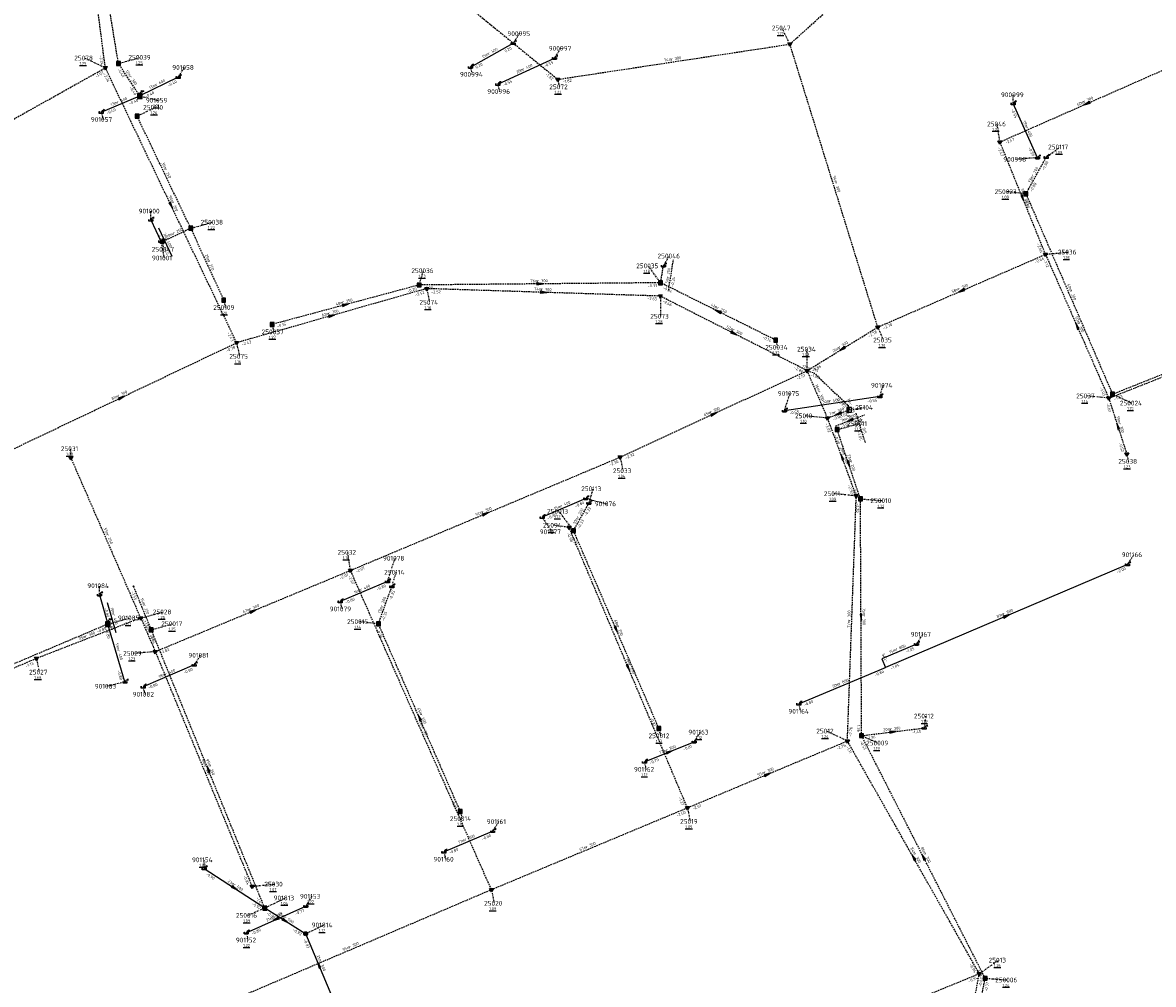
# Model space of a CAD drawing. Extents: x 188323 to 208361, y 565368 to 574910.
# Tile 196 of 256: x 202481 to 202838, y 570676 to 570980. Entities that reach past the tile are written whole.
import ezdxf

# ---------------------------------------------------------------- set-up
doc = ezdxf.new("R2010")
doc.units = 0
doc.linetypes.add('DASHDOT', pattern=[1, 0.5, -0.25, 0, -0.25])
doc.linetypes.add('DASHED', pattern=[0.75, 0.5, -0.25])
doc.layers.get('0').update_dxf_attribs({"linetype": 'CONTINUOUS'})
for name, color, linetype in [('RIO-AFM', 7, 'CONTINUOUS'), ('RIO-BOK', 7, 'CONTINUOUS'), ('RIO-DET', 7, 'CONTINUOUS'), ('RIO-KNP', 7, 'CONTINUOUS'), ('RIO-KNR', 7, 'CONTINUOUS'), ('RIO-LAG', 7, 'CONTINUOUS'), ('RIO-LAG_1B', 7, 'DASHED'), ('RIO-LAG_2B', 7, 'DASHED'), ('RIO-LEN', 7, 'CONTINUOUS'), ('RIO-MVD', 1, 'CONTINUOUS'), ('RIO-VRB', 6, 'DASHDOT'), ('RIO-VRH', 7, 'CONTINUOUS')]:
    doc.layers.add(name, color=color, linetype=linetype)
doc.styles.add('RIO-TXT', font='isocp.shx')

# ---------------------------------------------------------------- blocks, each defined once
blk = doc.blocks.new('L_VHR')
blk.add_lwpolyline([(-0.5, 0), (0.5, 0), (-0.5, 0.15), (-0.5, -0.15), (0.5, 0)])
blk = doc.blocks.new('K_IPR')
blk.add_lwpolyline([(-0.5, -0.5), (0.5, -0.5), (0.5, 0.5), (-0.5, 0.5)], close=True)
blk.add_solid([(-0.5, 0.5), (0.5, 0.5), (-0.5, -0.5), (0.5, -0.5)])
at = {"style": 'RIO-TXT', "flags": 1}
blk.add_attdef('KNOOPNAAM', (2, 2), '', height=1, dxfattribs=at)
blk = doc.blocks.new('K_UTB')
blk.add_lwpolyline([(0.5, 0.15), (0.5, -0.3), (-0.5, -0.3), (-0.5, 0.15), (-0.45, 0.15), (-0.45, -0.25), (0, -0.25), (0.45, -0.25), (0.45, 0.15)], close=True)
blk.add_lwpolyline([(0.85, 0.6), (0.55, 0.65), (0.614828, 0.459583), (0.850842, 0.598937)])
blk.add_arc((0.85, -0.25), 0.85, 90, 180)
at = {"style": 'RIO-TXT', "flags": 1}
blk.add_attdef('KNOOPNAAM', (2, 2), '', height=1, dxfattribs=at)
blk = doc.blocks.new('K_IPD')
blk.add_lwpolyline([(-0.496027, 0.307994), (0.503973, 0.307994), (0.003973, -0.558031)], close=True)
blk.add_solid([(-0.496027, 0.307994), (0.503973, 0.307994), (0.003973, -0.558031)])
at = {"style": 'RIO-TXT', "flags": 1}
blk.add_attdef('KNOOPNAAM', (2, 2), '', height=1, dxfattribs=at)
blk = doc.blocks.new('K_FIC')
blk.add_circle((0, 0), 0.0625)
at = {"style": 'RIO-TXT', "flags": 1}
blk.add_attdef('KNOOPNAAM', (2, 2), '', height=1, dxfattribs=at)
blk = doc.blocks.new('K_RGM')
blk.add_lwpolyline([(-0.6, 0.6), (-0.6, -0.6), (0.6, -0.6), (0.6, 0.6)], close=True)
blk.add_solid([(-0.6, 0.6), (0, 0.6), (-0.6, -0.6), (0, -0.6)])
at = {"style": 'RIO-TXT', "flags": 1}
blk.add_attdef('KNOOPNAAM', (2, 2), '', height=1, dxfattribs=at)
blk = doc.blocks.new('K_OVL')
for points in [[(0.6, 0.6), (-0.6, 0.6), (-0.6, -0.6), (0.6, -0.6)], [(1, 1.25), (0.474823, 0.983111), (0.413034, 1.369554)]]:
    blk.add_lwpolyline(points, close=True)
blk.add_arc((0.81571, 0.439293), 0.83139, 77.193131, 168.854604)
blk.add_solid([(-0.6, 0.6), (0.6, 0.6), (-0.6, -0.6), (0.6, -0.6)])
at = {"style": 'RIO-TXT', "flags": 1}
blk.add_attdef('KNOOPNAAM', (2, 2), '', height=1, dxfattribs=at)
blk = doc.blocks.new('K_IPG')
blk.add_circle((0, 0), 0.5)
for points in [[(0, 0), (-0.5, 0), (-0.433013, 0.25)], [(0, 0), (-0.433013, -0.25), (-0.5, 0)], [(0, 0), (-0.433013, 0.25), (-0.25, 0.433013)], [(0, 0), (-0.25, -0.433013), (-0.433013, -0.25)], [(0, 0), (-0.25, 0.433013), (0, 0.5)], [(0, 0), (0, -0.5), (-0.25, -0.433013)], [(0, 0), (0, 0.5), (0.25, 0.433013)], [(0, 0), (0.25, 0.433013), (0.433013, 0.25)], [(0, 0), (0.433013, 0.25), (0.5, 0)], [(0, 0), (0.5, 0), (0.433013, -0.25)], [(0, 0), (0.433013, -0.25), (0.25, -0.433013)], [(0, 0), (0.25, -0.433013), (0, -0.5)]]:
    blk.add_solid(points)
at = {"style": 'RIO-TXT', "flags": 1}
blk.add_attdef('KNOOPNAAM', (2, 2), '', height=1, dxfattribs=at)
blk = doc.blocks.new('291_02______250035____250046_')
at = {"layer": 'RIO-LAG_1B'}
blk.add_line((0, 0), (1.544, 9.698), dxfattribs=at)
at = {"layer": 'RIO-AFM', "style": 'RIO-TXT'}
blk.add_text('r 250', height=0.9, rotation=80.9429, dxfattribs=at).set_placement((0.1086, 3.8611))
at = {"layer": 'RIO-BOK', "style": 'RIO-TXT'}
blk.add_text('-0.34', height=0.9, rotation=80.9429, dxfattribs=at).set_placement((1.6027, 1.1622))
at = {"layer": 'RIO-LEN', "style": 'RIO-TXT'}
blk.add_text('5m', height=0.9, rotation=80.9429, dxfattribs=at).set_placement((-0.1462, 2.2612))
blk = doc.blocks.new('302_02______25010_____25104___c')
at = {"layer": 'RIO-LAG_2B'}
blk.add_line((0, 0), (9.165, 3.527), dxfattribs=at)
at = {"layer": 'RIO-VRH', "xscale": 2, "yscale": 2, "zscale": 2, "rotation": 201.0466}
blk.add_blockref('L_VHR', (4.5825, 1.7635), dxfattribs=at)
at = {"layer": 'RIO-AFM', "style": 'RIO-TXT'}
blk.add_text('r 300', height=0.9, rotation=21.0466, dxfattribs=at).set_placement((3.3949, 1.8423))
at = {"layer": 'RIO-BOK', "style": 'RIO-TXT'}
for s, p in [('-3.02', (1.8092, -0.8038)), ('-1.85', (5.841, 0.7477))]:
    blk.add_text(s, height=0.9, rotation=21.0466, dxfattribs=at).set_placement(p)
at = {"layer": 'RIO-LEN', "style": 'RIO-TXT'}
blk.add_text('7m', height=0.9, rotation=21.0466, dxfattribs=at).set_placement((1.883, 1.2604))
blk = doc.blocks.new('307_02______25098_____25104___c')
at = {"layer": 'RIO-LAG_2B'}
blk.add_line((0, 0), (2.946, -9.369), dxfattribs=at)
at = {"layer": 'RIO-AFM', "style": 'RIO-TXT'}
blk.add_text('r 315', height=0.9, rotation=287.4327, dxfattribs=at).set_placement((1.6264, -3.504))
at = {"layer": 'RIO-BOK', "style": 'RIO-TXT'}
for p in [(-0.9155, -1.7554), (0.3811, -5.8772)]:
    blk.add_text('-1.85', height=0.9, rotation=287.4327, dxfattribs=at).set_placement(p)
at = {"layer": 'RIO-LEN', "style": 'RIO-TXT'}
blk.add_text('1m', height=0.9, rotation=287.4327, dxfattribs=at).set_placement((1.1403, -1.9587))
blk = doc.blocks.new('1345_90______901000____901001_')
at = {"layer": 'RIO-LAG'}
blk.add_line((0, 0), (4.148, -8.902), dxfattribs=at)
at = {"layer": 'RIO-AFM', "style": 'RIO-TXT'}
blk.add_text('r 400', height=0.9, rotation=294.9586, dxfattribs=at).set_placement((2.0712, -3.2603))
at = {"layer": 'RIO-BOK', "style": 'RIO-TXT'}
for p in [(-0.6776, -1.8602), (1.1473, -5.7758)]:
    blk.add_text('-0.40', height=0.9, rotation=294.9586, dxfattribs=at).set_placement(p)
at = {"layer": 'RIO-LEN', "style": 'RIO-TXT'}
blk.add_text('7m', height=0.9, rotation=294.9586, dxfattribs=at).set_placement((1.3868, -1.792))
blk = doc.blocks.new('1349_90______901084____901085_')
at = {"layer": 'RIO-LAG'}
blk.add_line((0, 0), (2.732, -9.434), dxfattribs=at)
at = {"layer": 'RIO-AFM', "style": 'RIO-TXT'}
blk.add_text('r 400', height=0.9, rotation=286.1234, dxfattribs=at).set_placement((1.621, -3.7996))
at = {"layer": 'RIO-BOK', "style": 'RIO-TXT'}
for p in [(-0.9553, -1.734), (0.2467, -5.8844)]:
    blk.add_text('-0.80', height=0.9, rotation=286.1234, dxfattribs=at).set_placement(p)
at = {"layer": 'RIO-LEN', "style": 'RIO-TXT'}
blk.add_text('10m', height=0.9, rotation=286.1234, dxfattribs=at).set_placement((1.0201, -1.7249))

msp = doc.modelspace()

# ---------------------------------------------------------------- linework, layer by layer
at = {"layer": 'RIO-LAG'}
for p, q in [((202622.688, 570966.272), (202636.24, 570973.76)), ((202631.328, 570960.832), (202649.296, 570969.088)), ((202530.384, 570963.072), (202518.32, 570957.12)), ((202506.112, 570952), (202518.32, 570957.12)), ((202801.808, 570937.6), (202794.096, 570954.752)), ((202521.728, 570917.952), (202524.88, 570911.232)), ((202752, 570862.144), (202721.888, 570857.664)), ((202659.152, 570829.952), (202645.392, 570824)), ((202830.272, 570809.088), (202753.792, 570776.576)), ((202596.496, 570803.712), (202581.568, 570797.376)), ((202505.52, 570799.552), (202508.208, 570790.272)), ((202513.6, 570771.968), (202508.208, 570790.272)), ((202535.472, 570777.344), (202519.312, 570770.432)), ((202726.416, 570765.056), (202753.792, 570776.576)), ((202677.664, 570746.688), (202693.376, 570753.088)), ((202614.32, 570718.272), (202629.728, 570724.8)), ((202538.576, 570713.024), (202557.728, 570700.608)), ((202551.92, 570692.736), (202570.72, 570701.184)), ((202557.728, 570700.608), (202570.672, 570692.416)), ((202578.944, 570672.768), (202570.672, 570692.416))]:
    msp.add_line(p, q, dxfattribs=at)
msp.add_lwpolyline([(202763.6, 570783.936), (202752.688, 570779.328), (202753.792, 570776.576)], dxfattribs=at)
at = {"layer": 'RIO-LAG_1B'}
for p, q in [((202511.536, 570967.36), (202499.504, 571040.768)), ((202518.32, 570957.12), (202511.536, 570967.36)), ((202534.368, 570915.328), (202517.44, 570950.72)), ((202798.176, 570926.208), (202804.592, 570937.792)), ((202798.176, 570926.208), (202825.504, 570862.912)), ((202534.368, 570915.328), (202525.344, 570910.976)), ((202534.368, 570915.328), (202544.768, 570892.608)), ((202825.504, 570862.912), (202937.696, 570907.776)), ((202682.784, 570898.112), (202683.648, 570903.488)), ((202606.48, 570897.408), (202560.048, 570884.928)), ((202682.784, 570898.112), (202606.48, 570897.408)), ((202719.12, 570880), (202682.784, 570898.112)), ((202745.888, 570829.824), (202738.544, 570851.712)), ((202655.264, 570819.776), (202660.128, 570828.48)), ((202746.256, 570755.008), (202745.888, 570829.824)), ((202682.224, 570757.312), (202655.264, 570819.776)), ((202521.904, 570788.48), (202516.288, 570802.24)), ((202593.632, 570790.336), (202597.888, 570802.112)), ((202508.208, 570790.272), (202426.224, 570755.52)), ((202557.728, 570700.544), (202521.904, 570788.48)), ((202619.504, 570731.072), (202593.632, 570790.336)), ((202746.256, 570755.008), (202766.064, 570757.44)), ((202785.296, 570678.336), (202746.256, 570755.008)), ((202769.776, 570600.512), (202785.296, 570678.336))]:
    msp.add_line(p, q, dxfattribs=at)
at = {"layer": 'RIO-LAG_2B'}
for p, q in [((202507.392, 570966.016), (202497.584, 571042.176)), ((202723.616, 570973.504), (202778.496, 571023.04)), ((202601.888, 571001.856), (202650.272, 570962.368)), ((202650.272, 570962.368), (202723.616, 570973.504)), ((202751.376, 570884.096), (202723.616, 570973.504)), ((202789.952, 570942.592), (202844.976, 570966.848)), ((202438.56, 570927.488), (202507.392, 570966.016)), ((202548.864, 570879.168), (202507.392, 570966.016)), ((202804.352, 570907.072), (202789.952, 570942.592)), ((202751.376, 570884.096), (202804.352, 570907.072)), ((202804.352, 570907.072), (202824.32, 570861.632)), ((202608.896, 570896.256), (202548.864, 570879.168)), ((202682.688, 570893.888), (202608.896, 570896.256)), ((202729.056, 570870.336), (202682.688, 570893.888)), ((202729.056, 570870.336), (202751.376, 570884.096)), ((202824.32, 570861.632), (202881.776, 570884.416)), ((202475.984, 570844.48), (202548.864, 570879.168)), ((202670, 570843.008), (202729.056, 570870.336)), ((202735.504, 570855.36), (202729.056, 570870.336)), ((202741.936, 570859.392), (202742.416, 570857.984)), ((202741.936, 570859.392), (202742.368, 570857.984)), ((202824.32, 570861.632), (202830, 570844.032)), ((202735.504, 570855.36), (202742.416, 570857.984)), ((202735.504, 570855.36), (202742.368, 570857.984)), ((202744.576, 570830.784), (202735.504, 570855.36)), ((202518.592, 570792.192), (202496.512, 570842.88)), ((202584.832, 570807.232), (202670, 570843.008)), ((202741.776, 570753.344), (202744.576, 570830.784)), ((202691.232, 570732.224), (202653.856, 570820.8)), ((202523.168, 570781.568), (202584.832, 570807.232)), ((202629.312, 570706.368), (202584.832, 570807.232)), ((202518.592, 570792.192), (202485.616, 570779.392)), ((202518.592, 570792.192), (202523.168, 570781.568)), ((202523.168, 570781.568), (202553.728, 570707.392)), ((202485.616, 570779.392), (202425.92, 570753.792)), ((202691.232, 570732.224), (202741.776, 570753.344)), ((202783.424, 570679.808), (202741.776, 570753.344)), ((202629.312, 570706.368), (202691.232, 570732.224)), ((202541.552, 570668.928), (202629.312, 570706.368)), ((202726.016, 570656.32), (202783.424, 570679.808)), ((202769.504, 570604.288), (202783.424, 570679.808))]:
    msp.add_line(p, q, dxfattribs=at)
msp.add_lwpolyline([(202729.056, 570870.336), (202731.12, 570869.696), (202741.936, 570859.392)], dxfattribs=at)
at = {"layer": 'RIO-VRB'}
for p, q in [((202723.62, 570973.52), (202721.0816, 570978.6145)), ((202636.24, 570973.76), (202638.2164, 570976.8158)), ((202649.3, 570969.11), (202651.2764, 570972.1658)), ((202507.4, 570966), (202500.751, 570969.1179)), ((202511.54, 570967.39), (202518.5075, 570969.3187)), ((202530.38, 570963.07), (202532.3564, 570966.1258)), ((202622.69, 570966.28), (202623.2235, 570963.9516)), ((202631.33, 570960.86), (202631.8635, 570958.5316)), ((202650.27, 570962.34), (202650.8035, 570960.0116)), ((202518.32, 570957.14), (202524.0286, 570955.762)), ((202794.1, 570954.72), (202794.0997, 570957.495)), ((202506.11, 570952.02), (202506.6435, 570949.6916)), ((202517.44, 570950.75), (202523.1486, 570953.528)), ((202789.96, 570942.59), (202789.0779, 570948.2877)), ((202801.81, 570937.63), (202794.8429, 570937.0991)), ((202804.59, 570937.78), (202808.9849, 570941.0177)), ((202798.18, 570926.2), (202792.105, 570926.8981)), ((202521.73, 570917.98), (202521.7297, 570920.755)), ((202534.37, 570915.32), (202541.3375, 570917.2487)), ((202524.88, 570911.21), (202525.9341, 570905.9271)), ((202525.34, 570911), (202525.8735, 570908.6716)), ((202683.64, 570903.5), (202685.6164, 570906.5558)), ((202804.36, 570907.1), (202811.435, 570907.8)), ((202606.48, 570897.41), (202607.8733, 570901.9394)), ((202682.78, 570898.1), (202678.874, 570903.4528)), ((202608.9, 570896.25), (202609.7806, 570891.952)), ((202544.76, 570892.61), (202545.2935, 570890.2816)), ((202682.69, 570893.89), (202682.6934, 570887.515)), ((202560.05, 570884.92), (202560.5835, 570882.5916)), ((202751.37, 570884.07), (202753.1052, 570880.0008)), ((202548.86, 570879.15), (202549.7406, 570874.852)), ((202719.12, 570880.02), (202719.6535, 570877.6916)), ((202729.06, 570870.35), (202729.059, 570877.125)), ((202721.89, 570857.65), (202723.6252, 570863.1192)), ((202752, 570862.12), (202753.0514, 570865.7097)), ((202825.51, 570862.93), (202831.6369, 570860.0922)), ((202824.32, 570861.66), (202817.245, 570862.3578)), ((202735.5, 570855.36), (202728.425, 570856.0578)), ((202742.36, 570858), (202747.435, 570858.7)), ((202738.54, 570851.69), (202745.5075, 570853.6187)), ((202496.51, 570842.9), (202496.5097, 570845.675)), ((202670, 570843), (202670.8806, 570838.702)), ((202830, 570844), (202830.5335, 570841.6716)), ((202660.12, 570828.49), (202661.5133, 570833.0194)), ((202744.58, 570830.76), (202737.505, 570831.4578)), ((202659.15, 570829.98), (202665.7982, 570828.26)), ((202745.89, 570829.81), (202752.8575, 570829.2813)), ((202645.39, 570823.98), (202648.4269, 570819.4186)), ((202655.27, 570819.77), (202650.721, 570825.8887)), ((202653.85, 570820.8), (202648.775, 570821.4984)), ((202584.83, 570807.22), (202583.9479, 570812.9177)), ((202596.49, 570803.72), (202598.909, 570811.0686)), ((202830.27, 570809.12), (202832.2464, 570812.1758)), ((202597.88, 570802.11), (202599.2733, 570806.6394)), ((202505.52, 570799.58), (202505.5197, 570802.355)), ((202581.56, 570797.37), (202582.0935, 570795.0416)), ((202508.21, 570790.27), (202515.1775, 570792.1987)), ((202518.6, 570792.17), (202525.5675, 570794.0987)), ((202521.91, 570788.46), (202528.8775, 570790.3887)), ((202593.64, 570790.33), (202587.565, 570791.0281)), ((202763.6, 570783.96), (202765.5764, 570787.0158)), ((202523.17, 570781.54), (202516.2029, 570781.0091)), ((202535.47, 570777.35), (202537.4464, 570780.4058)), ((202485.61, 570779.38), (202486.4906, 570775.082)), ((202513.6, 570771.99), (202507.8921, 570770.6102)), ((202519.31, 570770.43), (202519.8435, 570768.1016)), ((202726.42, 570765.03), (202726.9535, 570762.7016)), ((202766.06, 570757.46), (202766.5935, 570761.1884)), ((202682.23, 570757.29), (202682.7635, 570754.9616)), ((202693.38, 570753.06), (202695.3564, 570756.1158)), ((202741.78, 570753.34), (202735.131, 570756.4579)), ((202746.25, 570755.02), (202751.5109, 570752.6822)), ((202677.66, 570746.69), (202678.1935, 570744.3616)), ((202619.5, 570731.1), (202620.0335, 570728.7716)), ((202691.23, 570732.2), (202692.1106, 570727.902)), ((202629.72, 570724.8), (202631.6964, 570727.8558)), ((202614.32, 570718.3), (202614.8535, 570715.9716)), ((202538.58, 570713), (202538.5797, 570715.775)), ((202553.73, 570707.4), (202560.805, 570708.1)), ((202629.32, 570706.34), (202630.2006, 570702.042)), ((202557.72, 570700.61), (202564.3682, 570703.73)), ((202570.72, 570701.19), (202572.6964, 570704.2458)), ((202557.72, 570700.55), (202552.46, 570698.2106)), ((202570.67, 570692.4), (202576.3786, 570695.178)), ((202551.92, 570692.75), (202552.4535, 570690.4216)), ((202783.43, 570679.84), (202789.5569, 570684.0778)), ((202785.3, 570678.35), (202792.2675, 570677.8213))]:
    msp.add_line(p, q, dxfattribs=at)

# ---------------------------------------------------------------- block references
at = {"layer": 'RIO-DET'}
for name, p in [('1345_90______901000____901001_', (202524.224, 570915.456)), ('291_02______250035____250046_', (202685.28, 570895.616)), ('302_02______25010_____25104___c', (202738, 570852.864)), ('307_02______25098_____25104___c', (202744.432, 570856.896)), ('1349_90______901084____901085_', (202508.016, 570797.056))]:
    msp.add_blockref(name, p, dxfattribs=at)
at = {"layer": 'RIO-KNP', "xscale": 1.25, "yscale": 1.25, "zscale": 1.25}
for name, p in [('K_UTB', (202636.24, 570973.76)), ('K_IPD', (202723.616, 570973.504)), ('K_UTB', (202649.296, 570969.088)), ('K_IPD', (202507.392, 570966.016)), ('K_IPR', (202511.536, 570967.36)), ('K_UTB', (202622.688, 570966.272)), ('K_UTB', (202530.384, 570963.072)), ('K_IPD', (202650.272, 570962.368)), ('K_UTB', (202631.328, 570960.832)), ('K_OVL', (202518.32, 570957.12)), ('K_UTB', (202794.096, 570954.752)), ('K_UTB', (202506.112, 570952)), ('K_IPR', (202517.44, 570950.72)), ('K_IPD', (202789.952, 570942.592)), ('K_UTB', (202801.808, 570937.6)), ('K_UTB', (202804.592, 570937.792)), ('K_IPR', (202798.176, 570926.208)), ('K_UTB', (202521.728, 570917.952)), ('K_IPR', (202534.368, 570915.328)), ('K_UTB', (202524.88, 570911.232)), ('K_UTB', (202525.344, 570910.976)), ('K_IPD', (202804.352, 570907.072)), ('K_UTB', (202683.648, 570903.488)), ('K_IPR', (202682.784, 570898.112)), ('K_IPR', (202606.48, 570897.408)), ('K_IPD', (202608.896, 570896.256)), ('K_IPR', (202544.768, 570892.608)), ('K_IPD', (202682.688, 570893.888)), ('K_IPR', (202560.048, 570884.928)), ('K_IPD', (202751.376, 570884.096)), ('K_IPR', (202719.12, 570880)), ('K_IPD', (202548.864, 570879.168)), ('K_IPD', (202729.056, 570870.336)), ('K_UTB', (202752, 570862.144)), ('K_IPR', (202825.504, 570862.912)), ('K_FIC', (202741.936, 570859.392)), ('K_IPD', (202824.32, 570861.632)), ('K_UTB', (202721.888, 570857.664)), ('K_IPD', (202735.504, 570855.36)), ('K_RGM', (202742.368, 570857.984)), ('K_IPR', (202738.544, 570851.712)), ('K_IPD', (202496.512, 570842.88)), ('K_IPD', (202670, 570843.008)), ('K_IPD', (202830, 570844.032)), ('K_UTB', (202659.152, 570829.952)), ('K_IPD', (202744.576, 570830.784)), ('K_IPR', (202745.888, 570829.824)), ('K_UTB', (202660.128, 570828.48)), ('K_UTB', (202645.392, 570824)), ('K_IPD', (202653.856, 570820.8)), ('K_IPR', (202655.264, 570819.776)), ('K_UTB', (202830.272, 570809.088)), ('K_IPD', (202584.832, 570807.232)), ('K_FIC', (202516.288, 570802.24)), ('K_UTB', (202596.496, 570803.712)), ('K_UTB', (202597.888, 570802.112)), ('K_UTB', (202505.52, 570799.552)), ('K_UTB', (202581.568, 570797.376)), ('K_OVL', (202508.208, 570790.272)), ('K_IPD', (202518.592, 570792.192)), ('K_IPR', (202521.904, 570788.48)), ('K_IPR', (202593.632, 570790.336)), ('K_UTB', (202763.6, 570783.936)), ('K_IPD', (202523.168, 570781.568)), ('K_IPD', (202485.616, 570779.392)), ('K_UTB', (202535.472, 570777.344)), ('K_FIC', (202753.792, 570776.576)), ('K_UTB', (202513.6, 570771.968)), ('K_UTB', (202519.312, 570770.432)), ('K_UTB', (202726.416, 570765.056)), ('K_IPR', (202682.224, 570757.312)), ('K_IPR', (202746.256, 570755.008)), ('K_UTB', (202766.064, 570757.44)), ('K_UTB', (202693.376, 570753.088)), ('K_IPD', (202741.776, 570753.344)), ('K_UTB', (202677.664, 570746.688)), ('K_IPR', (202619.504, 570731.072)), ('K_IPD', (202691.232, 570732.224)), ('K_UTB', (202629.728, 570724.8)), ('K_UTB', (202614.32, 570718.272)), ('K_UTB', (202538.576, 570713.024)), ('K_IPD', (202553.728, 570707.392)), ('K_IPD', (202629.312, 570706.368)), ('K_UTB', (202570.72, 570701.184)), ('K_IPG', (202557.728, 570700.608)), ('K_IPR', (202557.728, 570700.544)), ('K_UTB', (202551.92, 570692.736)), ('K_IPG', (202570.672, 570692.416)), ('K_IPD', (202783.424, 570679.808)), ('K_IPR', (202785.296, 570678.336))]:
    msp.add_blockref(name, p, dxfattribs=at)
at = {"layer": 'RIO-VRH', "xscale": 2, "yscale": 2, "zscale": 2}
for p, rotation in [((202817.47, 570954.73), 203.8092), ((202528.13, 570922.575), 295.5251), ((202797.16, 570924.845), 292.0916), ((202644.63, 570897.755), 360.5181), ((202645.795, 570895.07), 358.1683), ((202777.865, 570895.585), 203.4879), ((202583.265, 570891.165), 375.055), ((202578.88, 570887.7), 375.8959), ((202700.95, 570889.06), 153.5513), ((202814.34, 570884.38), 473.7207), ((202705.875, 570882.12), 333.0878), ((202740.215, 570877.21), 211.5871), ((202512.425, 570861.825), 25.4287), ((202699.53, 570856.675), 24.8458), ((202738.93, 570856.68), 201.0466), ((202827.16, 570852.83), 467.8367), ((202740.04, 570843.06), 110.2664), ((202742.215, 570840.75), 288.5756), ((202627.415, 570825.11), 22.785), ((202554, 570794.38), 22.6083), ((202746.07, 570792.415), 270.2849), ((202792.035, 570792.85), 383.0487), ((202668.75, 570788.53), 293.3468), ((202672.54, 570776.5), 292.8815), ((202606.57, 570760.715), 113.5929), ((202756.155, 570756.24), 7.0211), ((202685.52, 570749.875), 22.0564), ((202539.815, 570744.505), 112.1703), ((202716.505, 570742.77), 22.6924), ((202762.605, 570716.59), 119.5449), ((202765.775, 570716.685), 116.9973), ((202548.15, 570706.805), 327.0869), ((202561.32, 570696.97), 204.1746), ((202564.195, 570696.505), 327.6295), ((202574.805, 570682.575), 112.8313)]:
    msp.add_blockref('L_VHR', p, dxfattribs=dict(at, rotation=rotation))

# ---------------------------------------------------------------- texts
at = {"layer": 'RIO-AFM', "style": 'RIO-TXT'}
for s, rotation, p in [('r 400', 28.8971, (202628.5141, 570970.0662)), ('r 400', 24.6573, (202639.3702, 570965.1014)), ('r 300', 8.6654, (202686.0689, 570968.3022)), ('r 300', 303.4889, (202514.9027, 570963.2187)), ('r 600', 386.1811, (202523.4006, 570960.1995)), ('r 600', 22.7474, (202511.2747, 570954.7279)), ('r 300', 23.8092, (202816.5271, 570954.8604)), ('r 400', 294.2887, (202798.0824, 570947.1217)), ('r 250', 295.547, (202526.0175, 570933.9869)), ('r 200', 61.0275, (202800.5551, 570931.5232)), ('r 300', 287.2427, (202737.7602, 570929.7259)), ('r 300', 295.5251, (202528.2591, 570923.5348)), ('r 300', 292.0916, (202797.3294, 570925.7882)), ('r 250', 385.5641, (202528.9071, 570913.2637)), ('r 250', 294.5911, (202539.6891, 570904.9133)), ('r 300', 360.5181, (202643.815, 570898.2713)), ('r 300', 358.1683, (202645.0015, 570895.6185)), ('r 300', 23.4879, (202776.9228, 570895.7207)), ('r 200', 293.369, (202812.0022, 570895.5157)), ('r 250', 375.055, (202582.3486, 570891.4515)), ('r 300', 375.8959, (202577.9582, 570887.9774)), ('r 250', 333.5513, (202700.4527, 570889.8797)), ('r 300', 293.7207, (202814.4857, 570885.3293)), ('r 300', 333.0878, (202705.3857, 570882.9471)), ('r 300', 31.5871, (202739.2631, 570877.2116)), ('r 315', 342.9968, (202729.4614, 570870.7503)), ('r 300', 25.4287, (202511.4785, 570861.9286)), ('r 300', 293.256, (202732.4237, 570863.799)), ('r 400', 368.4434, (202736.0683, 570860.2696)), ('r 315', 289.3158, (202742.2844, 570859.87)), ('r 300', 24.8458, (202698.5848, 570856.7883)), ('r 300', 20.9075, (202737.7677, 570856.7616)), ('r 300', 287.8367, (202827.3929, 570853.7565)), ('r 300', 290.2664, (202740.2358, 570843.9961)), ('r 200', 288.5756, (202742.4373, 570841.6797)), ('r 300', 22.785, (202626.4745, 570825.2572)), ('r 400', 383.5571, (202651.3256, 570827.1183)), ('r 200', 60.9114, (202656.8644, 570823.6652)), ('r 250', 293.537, (202507.7054, 570818.4847)), ('r 400', 383.0386, (202588.0818, 570800.6922)), ('r 200', 70.1975, (202595.0151, 570795.6269)), ('r 250', 292.1943, (202519.2607, 570796.2911)), ('r 300', 22.6083, (202553.0597, 570794.53)), ('r 800', 383.0487, (202791.0834, 570793.0165)), ('r 300', 87.9199, (202742.651, 570791.2584)), ('r 300', 270.2849, (202746.5893, 570793.2282)), ('r 300', 381.1888, (202501.1647, 570785.9582)), ('r 300', 293.2703, (202521.0271, 570787.7984)), ('r 200', 293.3468, (202668.9073, 570789.4806)), ('r 400', 286.436, (202511.1607, 570782.0502)), ('r 800', 383.0376, (202757.2021, 570781.7859)), ('r 200', 292.8815, (202672.7132, 570777.4528)), ('r 400', 383.1791, (202526.4462, 570774.0353)), ('r 800', 22.8697, (202739.1692, 570770.9508)), ('r 200', 293.5929, (202606.7223, 570761.6657)), ('r 300', 293.8051, (202607.346, 570757.4904)), ('r 300', 7.0211, (202755.2897, 570756.6372)), ('r 800', 22.0564, (202684.5813, 570750.0341)), ('r 200', 292.4079, (202538.6264, 570745.4193)), ('r 250', 292.1703, (202539.9996, 570745.4555)), ('r 300', 22.6924, (202715.5647, 570742.9187)), ('r 800', 22.8812, (202621.0791, 570721.6956)), ('r 300', 22.6682, (202659.3345, 570719.419)), ('r 300', 299.5449, (202762.6632, 570717.5546)), ('r 300', 296.9973, (202765.8765, 570717.6464)), ('r 500', 327.0869, (202547.7451, 570707.6707)), ('r 800', 24.1746, (202560.3761, 570697.0943)), ('r 500', 327.6295, (202563.7807, 570697.3648)), ('r 300', 23.0772, (202584.4938, 570687.7825)), ('r 500', 292.8313, (202574.9572, 570683.5183))]:
    msp.add_text(s, height=0.9, rotation=rotation, dxfattribs=at).set_placement(p)
at = {"layer": 'RIO-BOK', "style": 'RIO-TXT'}
for s, rotation, p in [('-2.24', 277.3442, (202505.5336, 570969.8938)), ('0.20', 28.8971, (202633.7993, 570970.8135)), ('0.20', 28.8971, (202624.5921, 570965.7308)), ('-0.55', 24.6573, (202646.1576, 570966.1268)), ('-1.97', 29.2329, (202504.5057, 570962.7757)), ('-2.24', 295.5251, (202506.7408, 570964.1332)), ('-0.40', 303.4889, (202511.1458, 570965.4499)), ('-1.82', 320.7739, (202646.2318, 570963.8774)), ('-0.40', 303.4889, (202514.8948, 570959.7899)), ('-0.40', 386.1811, (202527.3164, 570960.0101)), ('-0.55', 24.6573, (202633.1862, 570960.1717)), ('-1.82', 8.6654, (202651.8647, 570961.1669)), ('-0.40', 22.7474, (202515.0801, 570954.2633)), ('-0.40', 386.1811, (202520.1943, 570956.5025)), ('-0.40', 22.7474, (202507.9423, 570951.2702)), ('-0.55', 294.2887, (202793.4007, 570952.8679)), ('-2.47', 23.8092, (202791.8058, 570941.8743)), ('-2.47', 292.0916, (202789.1902, 570940.7661)), ('-0.55', 294.2887, (202798.8563, 570940.7954)), ('-0.80', 61.0275, (202803.8288, 570933.514)), ('-0.80', 61.0275, (202800.0828, 570926.7467)), ('-0.80', 293.369, (202797.451, 570924.3594)), ('-2.66', 292.0916, (202801.5415, 570910.3805)), ('-2.66', 23.4879, (202801.1574, 570904.1816)), ('-1.12', 293.7207, (202803.6423, 570905.2549)), ('-0.20', 375.055, (202602.8772, 570895.0199)), ('-2.52', 375.8959, (202605.3302, 570893.816)), ('-0.20', 360.5181, (202607.8933, 570896.0236)), ('-2.52', 358.1683, (202610.2552, 570894.8068)), ('-0.33', 360.5181, (202678.6929, 570896.7087)), ('-0.34', 333.5513, (202683.4108, 570896.2234)), ('-2.65', 358.1683, (202678.5487, 570892.666)), ('-2.66', 333.0878, (202683.3056, 570892.0084)), ('-0.15', 375.055, (202561.766, 570883.9328)), ('-2.78', 23.4879, (202753.2118, 570883.344)), ('-2.43', 295.5251, (202545.883, 570882.272)), ('-0.14', 333.5513, (202714.8363, 570880.6134)), ('-2.78', 31.5871, (202748.6106, 570880.7295)), ('-0.78', 25.4287, (202545.7577, 570876.1246)), ('-2.43', 375.8959, (202550.5903, 570878.1881)), ('-2.86', 333.0878, (202724.7838, 570870.9848)), ('-2.86', 31.5871, (202730.9857, 570869.8907)), ('-2.51', 24.8458, (202725.9273, 570867.3565)), ('-1.85', 342.9968, (202729.9903, 570868.6024)), ('-1.03', 293.7207, (202821.4158, 570864.8623)), ('-1.03', 21.6012, (202826.1369, 570860.8737)), ('-1.85', 316.2498, (202738.0049, 570861.1994)), ('-1.85', 289.3158, (202739.7315, 570861.4059)), ('-0.55', 368.4434, (202748.1473, 570860.1496)), ('-0.61', 287.8367, (202823.4169, 570859.8982)), ('-0.55', 368.4434, (202723.4809, 570856.4717)), ('-3.02', 20.9075, (202737.3072, 570854.5518)), ('-3.02', 20.9075, (202739.0793, 570855.2288)), ('-1.85', 289.3158, (202741.0727, 570857.5855)), ('-3.02', 290.2664, (202734.6725, 570853.5615)), ('-0.30', 288.5756, (202737.6597, 570849.9167)), ('-0.52', 287.8367, (202827.4205, 570847.4775)), ('-2.30', 22.785, (202666.7617, 570840.1211)), ('-2.32', 24.8458, (202671.8585, 570842.3178)), ('-2.92', 290.2664, (202741.8602, 570834.126)), ('-0.33', 288.5756, (202743.2687, 570833.2545)), ('-0.80', 383.5571, (202655.9489, 570827.0644)), ('-0.33', 60.9114, (202659.3505, 570824.2262)), ('-1.29', 270.2849, (202744.4976, 570828.4026)), ('-0.80', 383.5571, (202647.2331, 570823.2574)), ('-0.33', 60.9114, (202657.1739, 570820.3128)), ('-0.98', 292.8815, (202653.1054, 570818.9656)), ('-0.33', 293.3468, (202654.5403, 570817.9296)), ('-2.07', 22.6083, (202581.5824, 570804.3509)), ('-2.07', 293.8051, (202584.115, 570805.3739)), ('-2.07', 22.785, (202586.6628, 570806.4714)), ('-2.00', 383.0487, (202827.0261, 570806.2726)), ('-0.80', 383.0386, (202593.2624, 570800.8342)), ('-1.55', 292.1943, (202515.5234, 570800.4147)), ('-0.80', 383.0386, (202583.3965, 570796.6307)), ('-0.35', 70.1975, (202597.8084, 570797.7772)), ('-1.55', 292.1943, (202519.0716, 570791.7306)), ('-0.35', 70.1975, (202595.4313, 570791.1729)), ('-0.80', 382.9843, (202504.9611, 570787.4296)), ('-0.80', 286.436, (202507.2641, 570788.5308)), ('-0.35', 293.5929, (202592.9182, 570788.4865)), ('-1.55', 292.1703, (202521.1427, 570786.635)), ('-1.82', 22.6083, (202525.0004, 570780.7858)), ('-1.05', 472.0602, (202754.5703, 570778.4038)), ('-1.05', 383.0376, (202760.373, 570781.0716)), ('-1.13', 383.1951, (202482.3781, 570776.5138)), ('-1.05', 383.0487, (202755.6367, 570775.841)), ('-0.80', 286.436, (202511.1069, 570775.5288)), ('-0.80', 383.1791, (202532.2491, 570774.4571)), ('-0.80', 22.8697, (202750.5659, 570773.6963)), ('-0.80', 383.1791, (202521.1483, 570769.6952)), ('-0.80', 22.8697, (202728.2539, 570764.2841)), ('-0.81', 293.3468, (202679.3575, 570760.5157)), ('-1.36', 270.2849, (202744.8751, 570759.1136)), ('-2.76', 87.9199, (202743.2297, 570754.6883)), ('-1.45', 7.0211, (202762.161, 570755.5692)), ('-0.81', 22.0564, (202690.1051, 570750.2224)), ('-2.76', 22.6924, (202738.5371, 570750.4663)), ('-0.53', 296.9973, (202745.639, 570753.1369)), ('-1.36', 7.0211, (202747.8104, 570753.8016)), ('-1.11', 299.5449, (202741.2533, 570751.4316)), ('-0.79', 22.0564, (202679.4831, 570745.9182)), ('-0.11', 293.5929, (202616.6118, 570734.3122)), ('-1.27', 292.8815, (202688.4002, 570735.4559)), ('-2.60', 22.6682, (202687.9854, 570729.3275)), ('-2.61', 22.6924, (202693.0615, 570731.4485)), ('-0.80', 22.8812, (202626.4864, 570721.9156)), ('-0.80', 22.8812, (202616.154, 570717.5545)), ('-0.90', 327.0869, (202538.9955, 570711.0644)), ('-0.94', 292.4079, (202550.9179, 570710.6752)), ('-0.92', 327.0869, (202553.5242, 570701.6725)), ('-1.53', 292.1703, (202554.93, 570703.8407)), ('-0.92', 327.6295, (202558.1538, 570698.6784)), ('-0.77', 24.1746, (202567.5523, 570698.2333)), ('-0.89', 24.1746, (202553.7704, 570692.0461)), ('-0.93', 327.6295, (202566.4618, 570693.4187)), ('-0.93', 292.8313, (202569.9238, 570690.5663)), ('-0.94', 299.5449, (202780.2349, 570682.7419)), ('-0.37', 296.9973, (202782.2379, 570681.3917)), ('-0.94', 22.293, (202780.1668, 570676.9889)), ('-0.67', 79.5564, (202784.0641, 570675.5538)), ('-0.37', 78.7175, (202785.8712, 570674.0543))]:
    msp.add_text(s, height=0.9, rotation=rotation, dxfattribs=at).set_placement(p)
at = {"layer": 'RIO-KNR', "style": 'RIO-TXT'}
for s, p in [('900995', (202634.3914, 570976.0658)), ('25047', (202717.8941, 570977.8645)), ('25078', (202497.5635, 570968.3679)), ('250039', (202514.6825, 570968.5687)), ('900997', (202647.4514, 570971.4158)), ('901058', (202528.5314, 570965.3758)), ('900994', (202619.3985, 570963.2016)), ('900996', (202628.0385, 570957.7816)), ('25072', (202647.616, 570959.2616)), ('901059', (202520.2036, 570955.012)), ('900999', (202790.2747, 570956.745)), ('250110', (202519.3236, 570952.778)), ('901057', (202502.8185, 570948.9416)), ('25046', (202785.8904, 570947.5377)), ('250117', (202805.1599, 570940.2677)), ('900998', (202791.0179, 570936.3491)), ('250023', (202788.28, 570926.1481)), ('901000', (202517.9047, 570920.005)), ('250038', (202537.5125, 570916.4987)), ('250047', (202522.0485, 570907.9216)), ('901001', (202522.1091, 570905.1771)), ('250046', (202681.7914, 570905.8058)), ('25036', (202808.2475, 570907.05)), ('250036', (202604.0483, 570901.1894)), ('250035', (202675.049, 570902.7028)), ('25074', (202606.5931, 570891.202)), ('250109', (202541.4685, 570889.5316)), ('25073', (202679.5059, 570886.765)), ('250037', (202556.7585, 570881.8416)), ('25035', (202749.9177, 570879.2508)), ('250034', (202715.8285, 570876.9416)), ('25034', (202725.8715, 570876.375)), ('25075', (202546.5531, 570874.102)), ('901074', (202749.2264, 570864.9597)), ('901075', (202719.8002, 570862.3692)), ('25037', (202814.0575, 570861.6078)), ('25104', (202744.2475, 570857.95)), ('250024', (202827.8119, 570859.3422)), ('25010', (202725.2375, 570855.3078)), ('250011', (202741.6825, 570852.8687)), ('25031', (202493.3222, 570844.925)), ('25038', (202827.346, 570840.9216)), ('25033', (202667.6931, 570837.952)), ('250113', (202657.6883, 570832.2694)), ('25011', (202734.3175, 570830.7078)), ('901076', (202661.9732, 570827.51)), ('250010', (202749.0325, 570828.5313)), ('250013', (202646.896, 570825.1387)), ('901077', (202644.6019, 570818.6686)), ('25094', (202645.5875, 570820.7484)), ('25032', (202580.7604, 570812.1677)), ('901166', (202828.4214, 570811.4258)), ('901078', (202595.084, 570810.3186)), ('250114', (202595.4483, 570805.8894)), ('901084', (202501.6947, 570801.605)), ('25028', (202522.38, 570793.3487)), ('901079', (202578.2685, 570794.2916)), ('901085', (202511.3525, 570791.4487)), ('250017', (202525.0525, 570789.6387)), ('250015', (202583.74, 570790.2781)), ('901167', (202761.7514, 570786.2658)), ('25029', (202513.0154, 570780.2591)), ('901081', (202533.6214, 570779.6558)), ('25027', (202483.3031, 570774.332)), ('901083', (202504.0671, 570769.8602)), ('901082', (202516.0185, 570767.3516)), ('901164', (202723.1285, 570761.9516)), ('250112', (202762.7685, 570760.4384)), ('250012', (202678.9385, 570754.2116)), ('901163', (202691.5314, 570755.3658)), ('25012', (202731.9435, 570755.7079)), ('250009', (202747.6859, 570751.9322)), ('901162', (202674.3685, 570743.6116)), ('250014', (202616.2085, 570728.0216)), ('901161', (202627.8714, 570727.1058)), ('25019', (202688.9231, 570727.152)), ('901154', (202534.7547, 570715.025)), ('901160', (202611.0285, 570715.2216)), ('25030', (202557.6175, 570707.35)), ('901813', (202560.5432, 570702.98)), ('901153', (202568.8714, 570703.4958)), ('25020', (202627.0131, 570701.292)), ('250016', (202548.635, 570697.4606)), ('901814', (202572.5536, 570694.428)), ('901152', (202548.6285, 570689.6716)), ('25013', (202786.3694, 570683.3278)), ('250006', (202788.4425, 570677.0713))]:
    msp.add_text(s, height=1.5, dxfattribs=at).set_placement(p)
at = {"layer": 'RIO-LEN', "style": 'RIO-TXT'}
for s, rotation, p in [('15m', 28.8971, (202626.6231, 570969.0223)), ('74m', 8.6654, (202683.9336, 570967.9768)), ('12m', 303.4889, (202513.7099, 570965.0195)), ('20m', 24.6573, (202637.4072, 570964.2002)), ('13m', 386.1811, (202521.4629, 570959.2452)), ('13m', 22.7474, (202509.2828, 570953.8926)), ('60m', 23.8092, (202814.5509, 570953.9884)), ('19m', 294.2887, (202797.1929, 570949.0901)), ('39m', 295.547, (202525.085, 570935.9352)), ('94m', 287.2427, (202737.1189, 570931.7885)), ('13m', 61.0275, (202799.5091, 570929.6334)), ('38m', 292.0916, (202796.516, 570927.7892)), ('96m', 295.5251, (202527.3273, 570925.4835)), ('10m', 385.5641, (202526.9592, 570912.3303)), ('25m', 294.5911, (202538.7893, 570906.8769)), ('76m', 360.5181, (202641.6551, 570898.2504)), ('74m', 358.1683, (202642.8426, 570895.6862)), ('58m', 23.4879, (202774.9418, 570894.8597)), ('69m', 293.369, (202811.1444, 570897.4981)), ('48m', 375.055, (202580.2631, 570890.8891)), ('41m', 333.5513, (202698.5182, 570890.8406)), ('62m', 375.8959, (202575.8812, 570887.3844)), ('50m', 293.7207, (202813.6158, 570887.3064)), ('52m', 333.0878, (202703.459, 570883.9236)), ('26m', 31.5871, (202737.4232, 570876.0801)), ('17m', 342.9968, (202727.3954, 570871.3807)), ('81m', 25.4287, (202509.5279, 570861.001)), ('16m', 293.256, (202731.5698, 570865.7831)), ('30m', 368.4434, (202733.9319, 570859.951)), ('1m', 289.3158, (202741.7477, 570861.3986)), ('65m', 24.8458, (202696.6247, 570855.8806)), ('7m', 20.9075, (202736.2544, 570856.1835)), ('19m', 287.8367, (202826.7302, 570855.8124)), ('26m', 290.2664, (202739.4865, 570846.022)), ('23m', 288.5756, (202741.7482, 570843.7268)), ('15m', 383.5571, (202649.3462, 570826.2537)), ('92m', 22.785, (202624.483, 570824.4206)), ('10m', 60.9114, (202655.8145, 570821.7775)), ('55m', 293.537, (202506.8418, 570820.4645)), ('15m', 292.1943, (202518.4437, 570798.2906)), ('16m', 383.0386, (202586.0946, 570799.8455)), ('67m', 22.6083, (202551.0657, 570793.6996)), ('13m', 70.1975, (202594.2836, 570793.5945)), ('75m', 270.2849, (202746.5775, 570795.3882)), ('68m', 293.3468, (202668.0503, 570791.4633)), ('77m', 87.9199, (202742.573, 570789.0998)), ('83m', 383.0487, (202789.0964, 570792.1695)), ('12m', 293.2703, (202520.1727, 570789.7823)), ('35m', 381.1888, (202499.1512, 570785.1761)), ('19m', 286.436, (202510.5485, 570784.1216)), ('15m', 383.0376, (202755.2149, 570780.9392)), ('96m', 292.8815, (202671.8723, 570779.4424)), ('18m', 383.1791, (202524.4612, 570773.1837)), ('30m', 22.8697, (202737.179, 570770.1113)), ('65m', 293.5929, (202605.8568, 570763.6447)), ('110m', 293.8051, (202606.2549, 570759.9602)), ('20m', 7.0211, (202753.1459, 570756.3731)), ('17m', 22.0564, (202682.5794, 570749.2229)), ('80m', 292.4079, (202537.802, 570747.4158)), ('95m', 292.1703, (202539.1835, 570747.4554)), ('55m', 22.6924, (202713.572, 570742.0854)), ('17m', 22.8812, (202619.0891, 570720.8557)), ('67m', 22.6682, (202657.3414, 570718.5865)), ('84m', 299.5449, (202761.5971, 570719.4332)), ('86m', 296.9973, (202764.8949, 570719.5705)), ('23m', 327.0869, (202545.9311, 570708.8434)), ('15m', 327.6295, (202561.9557, 570698.5202)), ('21m', 24.1746, (202558.4055, 570696.2097)), ('95m', 23.0772, (202582.5067, 570686.9357)), ('21m', 292.8313, (202574.1181, 570685.5087))]:
    msp.add_text(s, height=0.9, rotation=rotation, dxfattribs=at).set_placement(p)
at = {"layer": 'RIO-MVD', "style": 'RIO-TXT'}
for s, p in [('%%U1.22', (202719.5516, 570976.4645)), ('%%U1.25', (202499.221, 570966.9679)), ('%%U1.25', (202516.9775, 570967.1687)), ('%%U1.22', (202649.2735, 570957.8616)), ('%%U1.26', (202521.6186, 570951.378)), ('%%U1.21', (202522.4986, 570953.612)), ('%%U1.22', (202787.5479, 570946.1377)), ('%%U1.09', (202807.4549, 570938.8677)), ('%%U1.09', (202790.575, 570924.7481)), ('%%U1.22', (202539.8075, 570915.0987)), ('%%U1.18', (202809.905, 570905.65)), ('%%U1.18', (202677.344, 570901.3028)), ('%%U1.23', (202606.3433, 570899.7894)), ('%%U1.20', (202543.7635, 570888.1316)), ('%%U1.18', (202608.2506, 570889.802)), ('%%U1.28', (202681.1634, 570885.365)), ('%%U1.27', (202559.0535, 570880.4416)), ('%%U1.30', (202751.5752, 570877.8508)), ('%%U1.16', (202548.2106, 570872.702)), ('%%U1.32', (202718.1235, 570875.5416)), ('%%U1.39', (202727.529, 570874.975)), ('%%U1.15', (202815.715, 570860.2078)), ('%%U1.15', (202830.1069, 570857.9422)), ('%%U1.10', (202726.895, 570853.9078)), ('%%U1.13', (202743.9775, 570851.4687)), ('%%U1.08', (202494.9797, 570843.525)), ('%%U1.23', (202829.0035, 570839.5216)), ('%%U1.04', (202669.3506, 570836.552)), ('%%U1.09', (202735.975, 570829.3078)), ('%%U1.13', (202751.3275, 570827.1313)), ('%%U1.12', (202649.191, 570823.7387)), ('%%U1.10', (202647.245, 570819.3484)), ('%%U1.18', (202582.4179, 570810.7677)), ('%%U1.25', (202524.0375, 570791.9487)), ('%%U1.11', (202513.6475, 570790.0487)), ('%%U1.25', (202527.3475, 570788.2387)), ('%%U1.14', (202586.035, 570788.8781)), ('%%U1.23', (202514.6729, 570778.8591)), ('%%U1.68', (202484.9606, 570772.932)), ('%%U1.19', (202765.0635, 570759.0384)), ('%%U1.13', (202681.2335, 570752.8116)), ('%%U1.12', (202693.8264, 570753.9658)), ('%%U1.24', (202733.601, 570754.3079)), ('%%U1.19', (202749.9809, 570750.5322)), ('%%U1.12', (202676.6635, 570742.2116)), ('%%U1.12', (202618.5035, 570726.6216)), ('%%U1.09', (202690.5806, 570725.752)), ('%%U1.03', (202537.0497, 570713.625)), ('%%U1.07', (202559.275, 570705.95)), ('%%U1.04', (202562.8382, 570701.58)), ('%%U1.22', (202571.1664, 570702.0958)), ('%%U1.09', (202628.6706, 570699.892)), ('%%U1.09', (202550.93, 570696.0606)), ('%%U1.12', (202574.8486, 570693.028)), ('%%U1.22', (202550.9235, 570688.2716)), ('%%U1.26', (202788.0269, 570681.9278)), ('%%U1.24', (202790.7375, 570675.6713))]:
    msp.add_text(s, height=0.9, dxfattribs=at).set_placement(p)

doc.saveas('drawing.dxf')
